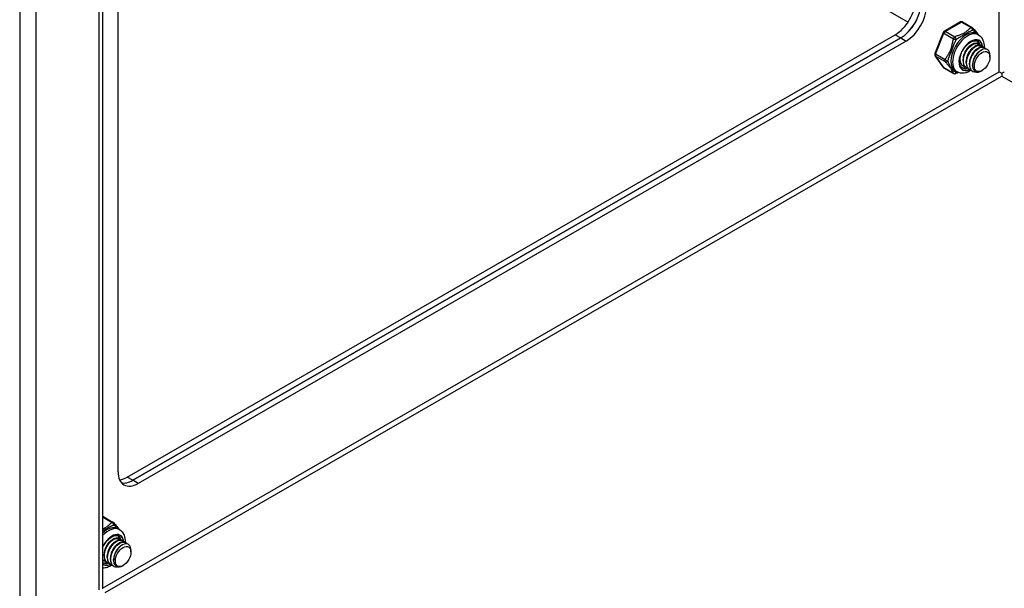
# Model space of a CAD drawing. Header units: inches. Extents: x 23 to 609, y 66 to 286.
# Tile 129 of 178: x 558.31 to 566.92, y 221.47 to 226.44. Entities that reach past the tile are written whole.
import ezdxf

# ---------------------------------------------------------------- set-up
doc = ezdxf.new("R2010")
doc.units = ezdxf.units.IN
doc.header["$MEASUREMENT"] = 0
doc.layers.add('Visible Edges(ANSI)', color=7, linetype='Continuous', lineweight=25)
doc.layers.add('Visible Tangent Edges(ANSI)', color=7, linetype='Continuous', lineweight=25)

msp = doc.modelspace()

# ---------------------------------------------------------------- linework, layer by layer
at = {"layer": 'Visible Edges(ANSI)'}
for p, q in [((559.0301, 255.2982), (559.0301, 221.4672)), ((559.1657, 222.4913), (559.1657, 230.3699)), ((566.5337, 226.4239), (566.3907, 226.3415)), ((566.5534, 226.4239), (566.6371, 226.3757)), ((559.2463, 222.4441), (565.9638, 226.3124)), ((566.0119, 226.2848), (559.2944, 222.4164)), ((559.2944, 222.4164), (566.0119, 226.2848)), ((566.06, 226.2571), (559.3425, 222.3887)), ((566.3821, 226.3316), (566.3106, 226.1472)), ((566.6767, 226.3203), (566.6906, 226.3123)), ((566.6237, 226.2203), (566.6362, 226.2276)), ((566.6515, 226.2043), (566.664, 226.2115)), ((566.6794, 226.1883), (566.6919, 226.1955)), ((566.6867, 226.2328), (566.6895, 226.2312)), ((566.7073, 226.1722), (566.717, 226.1778)), ((566.7145, 226.2168), (566.7173, 226.2152)), ((566.7424, 226.2007), (566.7452, 226.1991)), ((566.3129, 226.1287), (566.3844, 226.0267)), ((566.529, 226.1001), (566.529, 226.1031)), ((566.5569, 226.0841), (566.5569, 226.0985)), ((566.5848, 226.068), (566.5847, 226.0825)), ((566.792, 226.1167), (566.792, 226.1327)), ((566.3907, 226.0209), (566.4744, 225.9727)), ((566.4901, 225.9962), (566.504, 225.9882)), ((566.5568, 226.0396), (566.5596, 226.0379)), ((566.5847, 226.0235), (566.5875, 226.0219)), ((566.6125, 226.0075), (566.6153, 226.0059)), ((566.6126, 226.052), (566.6126, 226.0664)), ((566.6405, 226.0432), (566.6405, 226.0504)), ((566.7241, 225.9987), (566.7201, 225.9964)), ((566.6404, 225.9914), (566.6432, 225.9898)), ((566.8958, 225.9764), (566.8958, 225.9512)), ((559.0397, 222.097), (559.1233, 222.0488)), ((559.163, 221.9935), (559.1769, 221.9855)), ((559.11, 221.8935), (559.1225, 221.9007)), ((559.1378, 221.8774), (559.1503, 221.8847)), ((559.1657, 221.8614), (559.1782, 221.8686)), ((559.1729, 221.906), (559.1758, 221.9044)), ((559.2008, 221.8899), (559.2036, 221.8883)), ((559.2287, 221.8739), (559.2315, 221.8723)), ((559.1935, 221.8454), (559.2033, 221.851)), ((559.2783, 221.7898), (559.2783, 221.8058)), ((559.0363, 221.6962), (559.0301, 221.7007)), ((559.0431, 221.7127), (559.0459, 221.7111)), ((559.0432, 221.7572), (559.0432, 221.7716)), ((559.071, 221.7412), (559.071, 221.7556)), ((559.071, 221.6967), (559.0738, 221.695)), ((559.0989, 221.7251), (559.0989, 221.7395)), ((559.1268, 221.7163), (559.1267, 221.7235)), ((559.0988, 221.6806), (559.1016, 221.679)), ((559.1267, 221.6646), (559.1295, 221.663)), ((559.2104, 221.6718), (559.2064, 221.6695))]:
    msp.add_line(p, q, dxfattribs=at)
at = {"layer": 'Visible Edges(ANSI)', "flags": 128}
for points in [[(566.643, 226.3704), (566.648, 226.364), (566.6535, 226.3572), (566.6658, 226.3426), (566.6785, 226.3277), (566.6845, 226.3201), (566.69, 226.3127)], [(566.55, 226.0231), (566.5448, 226.0266), (566.5401, 226.0312), (566.536, 226.0368), (566.5325, 226.0434), (566.5296, 226.051), (566.5274, 226.0597), (566.5261, 226.0692), (566.5256, 226.0795), (566.526, 226.0905), (566.5274, 226.102), (566.5297, 226.114), (566.5329, 226.1262), (566.537, 226.1386), (566.5419, 226.151), (566.5476, 226.1632), (566.554, 226.1752), (566.5612, 226.1868), (566.5689, 226.1979), (566.5771, 226.2083), (566.5858, 226.2181), (566.5947, 226.227), (566.6039, 226.2349), (566.6132, 226.2419), (566.6225, 226.2478), (566.6317, 226.2526), (566.6406, 226.2562), (566.6491, 226.2587), (566.6572, 226.26), (566.6647, 226.2602), (566.6716, 226.2595), (566.6779, 226.2577), (566.6836, 226.255)], [(566.6906, 226.3123), (566.7038, 226.303), (566.7151, 226.2916), (566.7242, 226.2786), (566.7312, 226.2644), (566.7362, 226.2495), (566.7394, 226.2339), (566.7409, 226.2179), (566.7409, 226.2016)], [(566.6237, 226.2203), (566.6194, 226.2177), (566.6152, 226.2147), (566.6109, 226.2113), (566.6067, 226.2077), (566.6026, 226.2038), (566.5985, 226.1996), (566.5945, 226.1951), (566.5907, 226.1904), (566.587, 226.1854), (566.5834, 226.1802), (566.58, 226.1748), (566.5768, 226.1693), (566.5738, 226.1636), (566.571, 226.1578), (566.5684, 226.1519), (566.566, 226.1459), (566.5639, 226.1399), (566.5621, 226.1338), (566.5605, 226.1278), (566.5592, 226.1218), (566.5582, 226.1158), (566.5575, 226.11), (566.5571, 226.1042), (566.5569, 226.0985)], [(566.6867, 226.2328), (566.6792, 226.236), (566.6708, 226.2374), (566.6617, 226.237), (566.6521, 226.2348), (566.6422, 226.2308), (566.632, 226.225), (566.6219, 226.2177), (566.6119, 226.2089), (566.6024, 226.1986), (566.5933, 226.1873), (566.585, 226.1749), (566.5775, 226.1617), (566.571, 226.1479), (566.5656, 226.1338), (566.5615, 226.1196), (566.5586, 226.1055), (566.5571, 226.0918), (566.557, 226.0787), (566.5583, 226.0664), (566.561, 226.0551), (566.5651, 226.045), (566.5704, 226.0363), (566.577, 226.0291), (566.5847, 226.0235)], [(566.6012, 226.0167), (566.5908, 226.0202), (566.5817, 226.0259), (566.574, 226.0337), (566.5678, 226.0436), (566.5633, 226.0552), (566.5606, 226.0683), (566.5597, 226.0827), (566.5606, 226.098), (566.5633, 226.1139), (566.5677, 226.1301), (566.5738, 226.1462), (566.5812, 226.1618), (566.5899, 226.1767), (566.5997, 226.1904), (566.6104, 226.2028), (566.6215, 226.2135), (566.6331, 226.2223), (566.6446, 226.229), (566.6559, 226.2335), (566.6668, 226.2356), (566.6769, 226.2355), (566.686, 226.233), (566.6939, 226.2282), (566.7004, 226.2212)], [(566.6515, 226.2043), (566.6473, 226.2016), (566.643, 226.1986), (566.6388, 226.1953), (566.6346, 226.1917), (566.6304, 226.1877), (566.6264, 226.1835), (566.6224, 226.1791), (566.6186, 226.1743), (566.6148, 226.1694), (566.6113, 226.1642), (566.6079, 226.1588), (566.6047, 226.1533), (566.6017, 226.1476), (566.5989, 226.1418), (566.5963, 226.1358), (566.5939, 226.1299), (566.5918, 226.1238), (566.5899, 226.1178), (566.5884, 226.1118), (566.5871, 226.1057), (566.5861, 226.0998), (566.5854, 226.0939), (566.5849, 226.0881), (566.5848, 226.0825)], [(566.7145, 226.2168), (566.707, 226.22), (566.6987, 226.2214), (566.6896, 226.2209), (566.68, 226.2187), (566.67, 226.2147), (566.6599, 226.209), (566.6498, 226.2017), (566.6398, 226.1928), (566.6302, 226.1826), (566.6212, 226.1712), (566.6128, 226.1588), (566.6053, 226.1456), (566.5989, 226.1319), (566.5935, 226.1178), (566.5893, 226.1036), (566.5865, 226.0895), (566.585, 226.0758), (566.5849, 226.0626), (566.5862, 226.0503), (566.5889, 226.039), (566.5929, 226.029), (566.5983, 226.0202), (566.6049, 226.013), (566.6125, 226.0075)], [(566.629, 226.0007), (566.6187, 226.0041), (566.6096, 226.0098), (566.6018, 226.0177), (566.5957, 226.0275), (566.5912, 226.0391), (566.5885, 226.0523), (566.5876, 226.0667), (566.5885, 226.082), (566.5912, 226.0979), (566.5956, 226.1141), (566.6016, 226.1301), (566.6091, 226.1458), (566.6178, 226.1606), (566.6276, 226.1744), (566.6382, 226.1867), (566.6494, 226.1974), (566.6609, 226.2062), (566.6725, 226.2129), (566.6838, 226.2174), (566.6946, 226.2196), (566.7047, 226.2194), (566.7138, 226.2169), (566.7217, 226.2121), (566.7283, 226.2052)], [(566.6794, 226.1882), (566.6751, 226.1856), (566.6709, 226.1826), (566.6666, 226.1793), (566.6624, 226.1756), (566.6583, 226.1717), (566.6542, 226.1675), (566.6503, 226.163), (566.6464, 226.1583), (566.6427, 226.1533), (566.6391, 226.1481), (566.6357, 226.1428), (566.6325, 226.1372), (566.6295, 226.1315), (566.6267, 226.1257), (566.6241, 226.1198), (566.6218, 226.1138), (566.6197, 226.1078), (566.6178, 226.1018), (566.6162, 226.0957), (566.6149, 226.0897), (566.6139, 226.0837), (566.6132, 226.0779), (566.6128, 226.0721), (566.6127, 226.0664)], [(566.7424, 226.2007), (566.7349, 226.2039), (566.7265, 226.2053), (566.7174, 226.2049), (566.7079, 226.2027), (566.6979, 226.1987), (566.6878, 226.193), (566.6776, 226.1856), (566.6677, 226.1768), (566.6581, 226.1666), (566.649, 226.1552), (566.6407, 226.1428), (566.6332, 226.1296), (566.6267, 226.1158), (566.6214, 226.1017), (566.6172, 226.0875), (566.6143, 226.0734), (566.6129, 226.0597), (566.6128, 226.0466), (566.6141, 226.0343), (566.6168, 226.023), (566.6208, 226.0129), (566.6262, 226.0042), (566.6327, 225.997), (566.6404, 225.9914)], [(566.6843, 225.9857), (566.6708, 225.9836), (566.6581, 225.9844), (566.6466, 225.9881), (566.6366, 225.9945), (566.6283, 226.0035), (566.6219, 226.0149), (566.6177, 226.0284), (566.6156, 226.0436), (566.6158, 226.0601), (566.6182, 226.0775), (566.6226, 226.0954), (566.6291, 226.1132), (566.6373, 226.1304), (566.6471, 226.1467), (566.6581, 226.1617), (566.6701, 226.1748), (566.6826, 226.1857), (566.6954, 226.1943), (566.708, 226.2002), (566.7202, 226.2033), (566.7315, 226.2035), (566.7416, 226.2009), (566.7503, 226.1955), (566.7572, 226.1875)], [(566.7073, 226.1722), (566.703, 226.1696), (566.6987, 226.1666), (566.6945, 226.1632), (566.6903, 226.1596), (566.6862, 226.1557), (566.6821, 226.1514), (566.6781, 226.147), (566.6743, 226.1422), (566.6706, 226.1373), (566.667, 226.1321), (566.6636, 226.1267), (566.6604, 226.1212), (566.6574, 226.1155), (566.6546, 226.1097), (566.652, 226.1038), (566.6496, 226.0978), (566.6475, 226.0918), (566.6457, 226.0857), (566.6441, 226.0797), (566.6428, 226.0737), (566.6418, 226.0677), (566.6411, 226.0618), (566.6406, 226.056), (566.6405, 226.0504)], [(566.7894, 226.1551), (566.7846, 226.1673), (566.7776, 226.177), (566.7685, 226.1838), (566.7577, 226.1874), (566.7454, 226.1878), (566.7322, 226.1848), (566.7183, 226.1786), (566.7044, 226.1693), (566.6908, 226.1573), (566.6781, 226.1429), (566.6667, 226.1265), (566.6569, 226.1087), (566.6492, 226.0902), (566.6438, 226.0714), (566.6409, 226.0532), (566.6407, 226.036), (566.6433, 226.0206), (566.6485, 226.0075), (566.6561, 225.9972), (566.666, 225.99), (566.6778, 225.9862), (566.6911, 225.986), (566.7054, 225.9895), (566.7201, 225.9964)], [(566.5299, 226.1148), (566.5295, 226.1105), (566.5292, 226.1063), (566.5291, 226.1021), (566.5291, 226.0981), (566.5292, 226.094), (566.5295, 226.0901), (566.5299, 226.0863), (566.5305, 226.0825), (566.5312, 226.0789), (566.532, 226.0753), (566.5329, 226.0719), (566.534, 226.0685), (566.5353, 226.0653), (566.5366, 226.0623), (566.5381, 226.0593), (566.5397, 226.0565), (566.5415, 226.0539), (566.5433, 226.0514), (566.5453, 226.049), (566.5474, 226.0468), (566.5496, 226.0447), (566.5519, 226.0428), (566.5543, 226.0411), (566.5568, 226.0396)], [(566.5733, 226.0328), (566.5689, 226.0339), (566.5646, 226.0355), (566.5605, 226.0374), (566.5567, 226.0398), (566.5531, 226.0425), (566.5498, 226.0456), (566.5467, 226.0491), (566.5438, 226.0529), (566.5413, 226.057), (566.539, 226.0615), (566.5371, 226.0663), (566.5354, 226.0713), (566.5341, 226.0766), (566.5331, 226.0822), (566.5323, 226.088), (566.5319, 226.094), (566.5319, 226.1002), (566.5321, 226.1065), (566.5326, 226.113), (566.5335, 226.1196), (566.5347, 226.1262), (566.5362, 226.1329), (566.5379, 226.1397), (566.54, 226.1464)], [(566.6264, 226.0013), (566.6122, 225.9928), (566.5974, 225.9858), (566.5822, 225.9806), (566.5666, 225.9772), (566.5506, 225.9761), (566.5346, 225.9774), (566.5188, 225.9814), (566.504, 225.9882)], [(566.5161, 225.9824), (566.5041, 225.9775), (566.4932, 225.9723)], [(559.1293, 222.0435), (559.1342, 222.0371), (559.1398, 222.0303), (559.1521, 222.0158), (559.1648, 222.0008), (559.1708, 221.9933), (559.1762, 221.9859)], [(559.1769, 221.9855), (559.1901, 221.9762), (559.2014, 221.9648), (559.2105, 221.9517), (559.2175, 221.9376), (559.2225, 221.9226), (559.2257, 221.9071), (559.2272, 221.891), (559.2271, 221.8747)], [(559.0301, 221.8284), (559.0367, 221.8418), (559.0442, 221.8548), (559.0525, 221.8673), (559.0614, 221.879), (559.0708, 221.8899), (559.0807, 221.8998), (559.0909, 221.9086), (559.1011, 221.9161), (559.1113, 221.9224), (559.1214, 221.9272), (559.131, 221.9307), (559.1402, 221.9327), (559.1487, 221.9334), (559.1565, 221.9328), (559.1635, 221.9311), (559.1699, 221.9282)], [(559.11, 221.8934), (559.1057, 221.8908), (559.1014, 221.8878), (559.0972, 221.8845), (559.093, 221.8809), (559.0889, 221.8769), (559.0848, 221.8727), (559.0808, 221.8682), (559.077, 221.8635), (559.0733, 221.8586), (559.0697, 221.8534), (559.0663, 221.848), (559.0631, 221.8424), (559.0601, 221.8367), (559.0573, 221.8309), (559.0547, 221.825), (559.0523, 221.819), (559.0502, 221.813), (559.0484, 221.807), (559.0468, 221.8009), (559.0455, 221.7949), (559.0445, 221.789), (559.0438, 221.7831), (559.0434, 221.7773), (559.0432, 221.7717)], [(559.1729, 221.906), (559.1654, 221.9091), (559.1571, 221.9105), (559.148, 221.9101), (559.1384, 221.9079), (559.1285, 221.9039), (559.1183, 221.8982), (559.1082, 221.8908), (559.0982, 221.882), (559.0886, 221.8718), (559.0796, 221.8604), (559.0713, 221.848), (559.0638, 221.8348), (559.0573, 221.8211), (559.0519, 221.807), (559.0478, 221.7927), (559.0449, 221.7787), (559.0434, 221.765), (559.0433, 221.7518), (559.0446, 221.7395), (559.0473, 221.7282), (559.0514, 221.7181), (559.0567, 221.7094), (559.0633, 221.7022), (559.071, 221.6967)], [(559.0875, 221.6899), (559.0771, 221.6933), (559.068, 221.699), (559.0603, 221.7069), (559.0541, 221.7167), (559.0496, 221.7283), (559.0469, 221.7415), (559.046, 221.7558), (559.0469, 221.7712), (559.0496, 221.7871), (559.054, 221.8032), (559.06, 221.8193), (559.0675, 221.835), (559.0762, 221.8498), (559.086, 221.8636), (559.0966, 221.8759), (559.1078, 221.8866), (559.1193, 221.8954), (559.1309, 221.9021), (559.1422, 221.9066), (559.1531, 221.9088), (559.1632, 221.9086), (559.1723, 221.9061), (559.1802, 221.9013), (559.1867, 221.8944)], [(559.1378, 221.8774), (559.1336, 221.8748), (559.1293, 221.8718), (559.1251, 221.8684), (559.1209, 221.8648), (559.1167, 221.8609), (559.1127, 221.8567), (559.1087, 221.8522), (559.1048, 221.8475), (559.1011, 221.8425), (559.0976, 221.8373), (559.0942, 221.8319), (559.091, 221.8264), (559.0879, 221.8207), (559.0851, 221.8149), (559.0825, 221.809), (559.0802, 221.803), (559.0781, 221.797), (559.0762, 221.7909), (559.0747, 221.7849), (559.0734, 221.7789), (559.0723, 221.7729), (559.0716, 221.7671), (559.0712, 221.7613), (559.0711, 221.7556)], [(559.2008, 221.8899), (559.1933, 221.8931), (559.1849, 221.8945), (559.1759, 221.8941), (559.1663, 221.8919), (559.1563, 221.8879), (559.1462, 221.8821), (559.136, 221.8748), (559.1261, 221.8659), (559.1165, 221.8557), (559.1075, 221.8443), (559.0991, 221.832), (559.0916, 221.8188), (559.0851, 221.805), (559.0798, 221.7909), (559.0756, 221.7767), (559.0728, 221.7626), (559.0713, 221.7489), (559.0712, 221.7358), (559.0725, 221.7235), (559.0752, 221.7122), (559.0792, 221.7021), (559.0846, 221.6934), (559.0911, 221.6862), (559.0988, 221.6806)], [(559.1153, 221.6738), (559.105, 221.6773), (559.0958, 221.683), (559.0881, 221.6908), (559.0819, 221.7007), (559.0775, 221.7123), (559.0748, 221.7254), (559.0739, 221.7398), (559.0748, 221.7551), (559.0775, 221.771), (559.0819, 221.7872), (559.0879, 221.8033), (559.0954, 221.8189), (559.1041, 221.8338), (559.1139, 221.8475), (559.1245, 221.8599), (559.1357, 221.8706), (559.1472, 221.8793), (559.1588, 221.8861), (559.1701, 221.8906), (559.1809, 221.8927), (559.191, 221.8926), (559.2001, 221.8901), (559.208, 221.8853), (559.2145, 221.8783)], [(559.2287, 221.8739), (559.2212, 221.8771), (559.2128, 221.8785), (559.2037, 221.878), (559.1941, 221.8758), (559.1842, 221.8718), (559.174, 221.8661), (559.1639, 221.8587), (559.1539, 221.8499), (559.1444, 221.8397), (559.1353, 221.8283), (559.127, 221.8159), (559.1195, 221.8027), (559.113, 221.789), (559.1076, 221.7749), (559.1035, 221.7607), (559.1006, 221.7466), (559.0991, 221.7329), (559.099, 221.7197), (559.1003, 221.7074), (559.103, 221.6961), (559.1071, 221.6861), (559.1124, 221.6773), (559.119, 221.6701), (559.1267, 221.6646)], [(559.1706, 221.6588), (559.157, 221.6567), (559.1444, 221.6575), (559.1329, 221.6612), (559.1228, 221.6676), (559.1146, 221.6767), (559.1082, 221.6881), (559.104, 221.7015), (559.1019, 221.7167), (559.1021, 221.7333), (559.1044, 221.7507), (559.1089, 221.7685), (559.1154, 221.7863), (559.1236, 221.8036), (559.1334, 221.8199), (559.1444, 221.8348), (559.1563, 221.8479), (559.1689, 221.8589), (559.1817, 221.8674), (559.1943, 221.8733), (559.2065, 221.8764), (559.2178, 221.8767), (559.2279, 221.874), (559.2366, 221.8686), (559.2435, 221.8606)], [(559.1657, 221.8614), (559.1614, 221.8587), (559.1572, 221.8557), (559.1529, 221.8524), (559.1487, 221.8488), (559.1446, 221.8448), (559.1405, 221.8406), (559.1365, 221.8361), (559.1327, 221.8314), (559.129, 221.8265), (559.1254, 221.8213), (559.122, 221.8159), (559.1188, 221.8104), (559.1158, 221.8047), (559.113, 221.7988), (559.1104, 221.7929), (559.1081, 221.787), (559.106, 221.7809), (559.1041, 221.7749), (559.1025, 221.7688), (559.1012, 221.7628), (559.1002, 221.7569), (559.0995, 221.751), (559.0991, 221.7452), (559.0989, 221.7396)], [(559.1935, 221.8453), (559.1893, 221.8427), (559.185, 221.8397), (559.1808, 221.8364), (559.1766, 221.8327), (559.1724, 221.8288), (559.1684, 221.8246), (559.1644, 221.8201), (559.1606, 221.8154), (559.1568, 221.8104), (559.1533, 221.8052), (559.1499, 221.7999), (559.1467, 221.7943), (559.1437, 221.7886), (559.1409, 221.7828), (559.1383, 221.7769), (559.1359, 221.7709), (559.1338, 221.7649), (559.132, 221.7588), (559.1304, 221.7528), (559.1291, 221.7468), (559.1281, 221.7408), (559.1273, 221.735), (559.1269, 221.7292), (559.1268, 221.7235)], [(559.2757, 221.8282), (559.2709, 221.8405), (559.2639, 221.8502), (559.2548, 221.8569), (559.2439, 221.8606), (559.2317, 221.8609), (559.2184, 221.858), (559.2046, 221.8517), (559.1907, 221.8425), (559.1771, 221.8304), (559.1644, 221.816), (559.1529, 221.7996), (559.1432, 221.7819), (559.1354, 221.7633), (559.13, 221.7446), (559.1272, 221.7263), (559.127, 221.7092), (559.1295, 221.6938), (559.1347, 221.6807), (559.1424, 221.6703), (559.1523, 221.6631), (559.1641, 221.6593), (559.1774, 221.6592), (559.1917, 221.6626), (559.2064, 221.6695)], [(559.0596, 221.7059), (559.0581, 221.7062), (559.0566, 221.7066), (559.0551, 221.7071), (559.0537, 221.7075), (559.0523, 221.7081), (559.0509, 221.7086), (559.0495, 221.7092), (559.0481, 221.7099), (559.0468, 221.7106), (559.0455, 221.7113), (559.0442, 221.7121), (559.0429, 221.7129), (559.0417, 221.7138), (559.0405, 221.7147), (559.0393, 221.7157), (559.0382, 221.7167), (559.0371, 221.7177), (559.036, 221.7188), (559.0349, 221.7199), (559.0339, 221.7211), (559.0329, 221.7223), (559.0319, 221.7235), (559.031, 221.7248), (559.0301, 221.7261)], [(559.0301, 221.7239), (559.0305, 221.7234), (559.031, 221.7228), (559.0315, 221.7222), (559.032, 221.7217), (559.0325, 221.7212), (559.033, 221.7206), (559.0335, 221.7201), (559.034, 221.7196), (559.0345, 221.7191), (559.0351, 221.7186), (559.0356, 221.7181), (559.0361, 221.7176), (559.0367, 221.7172), (559.0372, 221.7167), (559.0378, 221.7163), (559.0384, 221.7158), (559.0389, 221.7154), (559.0395, 221.715), (559.0401, 221.7146), (559.0407, 221.7142), (559.0413, 221.7138), (559.0419, 221.7134), (559.0425, 221.7131), (559.0431, 221.7127)], [(559.1127, 221.6744), (559.1031, 221.6685), (559.0933, 221.6633), (559.0832, 221.6588), (559.0729, 221.655), (559.0624, 221.6522), (559.0517, 221.6502), (559.0409, 221.6493), (559.0301, 221.6494)]]:
    msp.add_lwpolyline(points, dxfattribs=at)
at = {"layer": 'Visible Edges(ANSI)'}
for centre, start, end in [((566.5435, 226.4068), 60.06401, 119.93599), ((566.4005, 226.3245), 119.93599, 158.80211), ((566.6272, 226.3586), 36.71604, 60.06401), ((566.329, 226.14), 158.80211, 215.02709), ((566.4005, 226.038), 215.02709, 240.06401), ((566.4842, 225.9898), 240.06401, 297.23211), ((559.0298, 222.08), 60.06401, 89.35397), ((559.1135, 222.0318), 36.71604, 60.06401)]:
    msp.add_arc(centre, 0.0197, start, end, dxfattribs=at)
for centre, major_axis, ratio, start_param, end_param in [((565.9638, 226.5168), (-0.1248, -0.2166), 0.578093, 0.783464, 2.354261), ((566.0119, 226.4891), (0.1248, 0.2166), 0.578093, 3.925057, 5.495853), ((566.0119, 226.4891), (-0.1248, -0.2166), 0.578093, 0.783464, 2.354261), ((566.06, 226.4615), (0.1248, 0.2166), 0.578093, 3.925057, 5.495853), ((566.6084, 226.1439), (0.0668, 0.116), 0.578093, 5.718546, 6.217869), ((566.7099, 226.0854), (0.058, 0.1006), 0.578093, 5.495853, 5.750129), ((566.6084, 226.1439), (-0.0668, -0.116), 0.578093, 0.065316, 0.520508), ((566.8958, 225.9765), (0.031, -0.0179), 0.001672, 3.927958, 4.713356), ((566.8958, 225.9765), (0.031, 0.0179), 0.001672, 4.711422, 5.49682), ((559.3425, 222.5931), (-0.1248, -0.2166), 0.578093, 5.495853, 7.06665), ((559.2463, 222.6485), (-0.1248, -0.2166), 0.578093, 0.394043, 0.783464), ((559.2944, 222.6208), (-0.1248, -0.2166), 0.578093, 0.193161, 0.783464), ((559.2944, 222.6208), (-0.1248, -0.2166), 0.578093, 0.193161, 0.783464), ((559.0947, 221.817), (0.0668, 0.116), 0.578093, 5.718546, 6.217869), ((559.1962, 221.7586), (0.058, 0.1006), 0.578093, 5.495853, 5.750129), ((559.0947, 221.817), (-0.0668, -0.116), 0.578093, 0.065316, 0.520508)]:
    msp.add_ellipse(centre, major_axis=major_axis, ratio=ratio, start_param=start_param, end_param=end_param, dxfattribs=at)
for centre in [(566.7238, 226.0774), (559.2101, 221.7505)]:
    msp.add_ellipse(centre, major_axis=(-0.0481, -0.0836), ratio=0.578093, dxfattribs=at)
at = {"layer": 'Visible Tangent Edges(ANSI)'}
for p, q in [((558.3051, 255.7493), (558.3051, 221.0316)), ((558.4451, 255.635), (558.4451, 221.1378)), ((559.0011, 221.458), (559.0011, 255.3149)), ((566.8739, 225.9891), (566.8739, 250.7812)), ((559.2042, 230.3805), (566.0759, 226.4233)), ((566.4005, 226.3405), (566.5435, 226.4229)), ((566.4842, 226.2924), (566.4005, 226.3405)), ((566.5435, 226.4229), (566.6272, 226.3747)), ((565.9638, 226.3124), (566.0119, 226.2848)), ((566.0119, 226.2848), (566.06, 226.2571)), ((566.3169, 226.1411), (566.3884, 226.3256)), ((566.3884, 226.3256), (566.4721, 226.2774)), ((566.4006, 226.0929), (566.3169, 226.1411)), ((566.3884, 226.023), (566.3169, 226.125)), ((566.3169, 226.125), (566.4006, 226.0769)), ((566.4721, 225.9748), (566.3884, 226.023)), ((559.0301, 221.4722), (566.8739, 225.9891)), ((559.0541, 221.4354), (566.8958, 225.9512)), ((566.8958, 225.9512), (599.6176, 207.1079)), ((559.2944, 222.4164), (559.2463, 222.4441)), ((559.3425, 222.3887), (559.2944, 222.4164)), ((559.0301, 222.0959), (559.1135, 222.0479))]:
    msp.add_line(p, q, dxfattribs=at)
at = {"layer": 'Visible Tangent Edges(ANSI)', "flags": 128}
for points in [[(566.6272, 226.3747), (566.6217, 226.371), (566.6164, 226.3671), (566.6114, 226.3631), (566.6066, 226.3591), (566.6019, 226.3549), (566.5973, 226.3508), (566.5927, 226.3467), (566.588, 226.3426), (566.5831, 226.3385), (566.578, 226.3346), (566.5725, 226.3308), (566.5667, 226.3272), (566.5605, 226.3239), (566.5539, 226.3207), (566.5471, 226.3178), (566.5401, 226.315), (566.5329, 226.3123), (566.5258, 226.3096), (566.5186, 226.307), (566.5114, 226.3042), (566.5044, 226.3015), (566.4974, 226.2986), (566.4907, 226.2955), (566.4842, 226.2924)], [(566.4972, 226.2694), (566.5029, 226.2739), (566.5088, 226.2783), (566.5149, 226.2827), (566.5212, 226.287), (566.5277, 226.2912), (566.5343, 226.2954), (566.541, 226.2995), (566.5479, 226.3036), (566.5547, 226.3076), (566.5616, 226.3115), (566.5684, 226.3154), (566.575, 226.3192), (566.5815, 226.323), (566.5878, 226.3266), (566.5938, 226.33), (566.5995, 226.3333), (566.6051, 226.3364), (566.6106, 226.3394), (566.6159, 226.3421), (566.6212, 226.3446), (566.6264, 226.3469), (566.6316, 226.349), (566.6367, 226.351), (566.6418, 226.3527)], [(566.6418, 226.3527), (566.6437, 226.3515), (566.6455, 226.3504), (566.6474, 226.3492), (566.6493, 226.3479), (566.6513, 226.3466), (566.6532, 226.3452), (566.6552, 226.3438), (566.6572, 226.3424), (566.6592, 226.3409), (566.6612, 226.3394), (566.6632, 226.3378), (566.6652, 226.3362), (566.6672, 226.3346), (566.6692, 226.3329), (566.6712, 226.3312), (566.6732, 226.3294), (566.6751, 226.3276), (566.6771, 226.3257), (566.679, 226.3239), (566.6808, 226.3219), (566.6827, 226.32), (566.6845, 226.318), (566.6862, 226.316), (566.6879, 226.3139)], [(566.4721, 226.2774), (566.4696, 226.2693), (566.4674, 226.2612), (566.4653, 226.2529), (566.4635, 226.2446), (566.4617, 226.2363), (566.4601, 226.228), (566.4584, 226.2196), (566.4566, 226.2113), (566.4547, 226.203), (566.4526, 226.1948), (566.4502, 226.1868), (566.4473, 226.1789), (566.4441, 226.1712), (566.4406, 226.1638), (566.4367, 226.1566), (566.4327, 226.1495), (566.4285, 226.1426), (566.4243, 226.1357), (566.4201, 226.1288), (566.4159, 226.1219), (566.4118, 226.1149), (566.4078, 226.1077), (566.4041, 226.1004), (566.4006, 226.0929)], [(566.4249, 226.083), (566.4267, 226.0899), (566.4288, 226.0969), (566.431, 226.104), (566.4335, 226.1112), (566.4361, 226.1185), (566.4389, 226.1259), (566.4419, 226.1335), (566.445, 226.1412), (566.4482, 226.1491), (566.4515, 226.1572), (566.4548, 226.1654), (566.4581, 226.1738), (566.4614, 226.1824), (566.4646, 226.1909), (566.4677, 226.1994), (566.4708, 226.2079), (566.474, 226.2161), (566.4771, 226.2243), (566.4803, 226.2323), (566.4835, 226.2401), (566.4868, 226.2477), (566.4902, 226.2552), (566.4937, 226.2624), (566.4972, 226.2694)], [(566.4972, 225.9798), (566.4937, 225.9821), (566.4902, 225.9845), (566.4868, 225.9869), (566.4835, 225.9895), (566.4802, 225.9922), (566.4771, 225.9951), (566.4739, 225.9982), (566.4708, 226.0015), (566.4677, 226.0051), (566.4645, 226.009), (566.4613, 226.0132), (566.4581, 226.0177), (566.4548, 226.0226), (566.4515, 226.0277), (566.4482, 226.0329), (566.445, 226.0384), (566.4419, 226.0439), (566.4389, 226.0495), (566.4361, 226.0552), (566.4335, 226.0608), (566.431, 226.0665), (566.4288, 226.0721), (566.4267, 226.0776), (566.4249, 226.083)], [(566.4006, 226.0769), (566.4041, 226.0723), (566.4078, 226.0676), (566.4118, 226.0628), (566.4159, 226.0579), (566.42, 226.053), (566.4243, 226.048), (566.4285, 226.0431), (566.4327, 226.0382), (566.4367, 226.0333), (566.4405, 226.0286), (566.4441, 226.024), (566.4473, 226.0195), (566.4501, 226.0153), (566.4526, 226.0114), (566.4547, 226.0076), (566.4566, 226.004), (566.4584, 226.0005), (566.4601, 225.997), (566.4617, 225.9935), (566.4635, 225.99), (566.4653, 225.9864), (566.4674, 225.9827), (566.4696, 225.9788), (566.4721, 225.9748)], [(566.5127, 225.9838), (566.5121, 225.9836), (566.5114, 225.9834), (566.5107, 225.9833), (566.51, 225.9831), (566.5094, 225.9829), (566.5087, 225.9828), (566.5081, 225.9826), (566.5074, 225.9824), (566.5067, 225.9823), (566.5061, 225.9821), (566.5054, 225.9819), (566.5048, 225.9818), (566.5041, 225.9816), (566.5035, 225.9814), (566.5029, 225.9813), (566.5022, 225.9811), (566.5016, 225.9809), (566.501, 225.9808), (566.5003, 225.9806), (566.4997, 225.9805), (566.4991, 225.9803), (566.4985, 225.9801), (566.4979, 225.98), (566.4972, 225.9798)], [(559.1135, 222.0479), (559.1099, 222.0455), (559.1064, 222.043), (559.1031, 222.0405), (559.0998, 222.0379), (559.0966, 222.0354), (559.0935, 222.0327), (559.0905, 222.0301), (559.0875, 222.0274), (559.0845, 222.0248), (559.0815, 222.0221), (559.0785, 222.0194), (559.0755, 222.0168), (559.0724, 222.0142), (559.0693, 222.0116), (559.066, 222.009), (559.0626, 222.0065), (559.059, 222.0041), (559.0553, 222.0018), (559.0515, 221.9995), (559.0474, 221.9974), (559.0432, 221.9953), (559.0389, 221.9933), (559.0345, 221.9914), (559.0301, 221.9896)], [(559.0301, 221.9743), (559.0348, 221.9771), (559.0395, 221.9798), (559.0443, 221.9826), (559.049, 221.9853), (559.0537, 221.988), (559.0584, 221.9906), (559.0629, 221.9933), (559.0674, 221.9959), (559.0718, 221.9984), (559.076, 222.0008), (559.0801, 222.0032), (559.0841, 222.0055), (559.0881, 222.0077), (559.0919, 222.0098), (559.0957, 222.0119), (559.0994, 222.0138), (559.1031, 222.0156), (559.1067, 222.0174), (559.1103, 222.019), (559.1139, 222.0206), (559.1174, 222.022), (559.121, 222.0234), (559.1246, 222.0246), (559.1281, 222.0258)], [(559.1281, 222.0258), (559.1299, 222.0247), (559.1318, 222.0235), (559.1337, 222.0223), (559.1356, 222.021), (559.1375, 222.0197), (559.1395, 222.0184), (559.1415, 222.017), (559.1435, 222.0155), (559.1455, 222.0141), (559.1475, 222.0125), (559.1495, 222.011), (559.1515, 222.0094), (559.1535, 222.0077), (559.1555, 222.006), (559.1575, 222.0043), (559.1595, 222.0025), (559.1614, 222.0007), (559.1634, 221.9989), (559.1653, 221.997), (559.1671, 221.9951), (559.169, 221.9931), (559.1708, 221.9911), (559.1725, 221.9891), (559.1742, 221.987)]]:
    msp.add_lwpolyline(points, dxfattribs=at)
at = {"layer": 'Visible Tangent Edges(ANSI)'}
for centre, major_axis, ratio, start_param, end_param in [((566.4005, 226.3245), (0.0098, 0.0171), 0.578093, 0.783464, 1.830662), ((566.4005, 226.3245), (-0.0098, 0.0171), 0.578093, 5.499721, 6.283185), ((566.5834, 226.1583), (-0.0933, -0.1621), 0.578093, 3.141593, 6.283185), ((566.5973, 226.1503), (0.0933, 0.1621), 0.578093, 0, 3.141593), ((566.5435, 226.4068), (-0.0098, 0.0171), 0.578093, 5.499721, 6.283185), ((566.5435, 226.4068), (0.0098, 0.0171), 0.578093, 0, 0.783464), ((566.6272, 226.3586), (0.0098, 0.0171), 0.578093, 0, 0.783464), ((566.6272, 226.3586), (-0.0107, 0.0165), 0.609588, 3.996047, 5.470059), ((566.6272, 226.3586), (0.0158, 0.0118), 0.754115, 5.139012, 6.283185), ((566.4005, 226.3245), (-0.0184, 0.0071), 0.209664, 0, 0.938208), ((566.4842, 226.2763), (-0.0098, -0.0171), 0.578093, 3.925057, 4.972255), ((566.4842, 226.2763), (-0.0187, 0.0063), 0.17693, 0.929322, 2.403334), ((566.4842, 226.2763), (0.009, -0.0175), 0.54478, 0.910625, 2.384637), ((566.6251, 226.1342), (-0.0737, -0.1279), 0.578093, 2.44536, 6.948591), ((566.6251, 226.1342), (0.0727, 0.1262), 0.578093, 5.604861, 10.073053), ((566.6168, 226.139), (0.0668, 0.116), 0.578093, 5.752575, 6.283185), ((566.329, 226.14), (-0.0184, 0.0071), 0.209664, 0, 0.938208), ((566.329, 226.14), (-0.0161, -0.0113), 0.787757, 0, 0.35258), ((566.329, 226.14), (-0.0098, -0.0171), 0.578093, 4.972255, 6.019452), ((566.4127, 226.0918), (-0.0098, -0.0171), 0.578093, 4.972255, 6.019452), ((566.4127, 226.0918), (0.018, -0.008), 0.241739, 4.090324, 5.564336), ((566.4127, 226.0918), (-0.0158, -0.0118), 0.754115, 0.329838, 1.80385), ((566.4005, 226.038), (-0.0161, -0.0113), 0.787757, 0, 0.35258), ((566.4005, 226.038), (-0.0098, -0.0171), 0.578093, 6.019452, 6.283185), ((566.6168, 226.139), (-0.0668, -0.116), 0.578093, 0, 0.525906), ((566.4842, 225.9898), (-0.0165, -0.0107), 0.818923, 0.3797, 1.853712), ((566.4842, 225.9898), (-0.0098, -0.0171), 0.578093, 6.019452, 6.283185), ((566.4842, 225.9898), (0.009, -0.0175), 0.54478, 0, 0.717057), ((559.0298, 222.08), (0.0098, 0.0171), 0.578093, 0, 0.767518), ((559.1135, 222.0318), (0.0098, 0.0171), 0.578093, 0, 0.783464), ((559.1135, 222.0318), (-0.0107, 0.0165), 0.609588, 3.996047, 5.470059), ((559.1135, 222.0318), (0.0158, 0.0118), 0.754115, 5.139012, 6.283185), ((559.0697, 221.8314), (0.0933, 0.1621), 0.578093, 0, 1.087676), ((559.0836, 221.8234), (0.0933, 0.1621), 0.578093, 0, 1.200229), ((559.1114, 221.8074), (0.0737, 0.1279), 0.578093, 5.586953, 7.960387), ((559.1114, 221.8074), (0.0727, 0.1262), 0.578093, 5.604861, 7.977379), ((559.1031, 221.8122), (0.0668, 0.116), 0.578093, 5.752575, 6.283185), ((559.1031, 221.8122), (-0.0668, -0.116), 0.578093, 0, 0.525906), ((559.1114, 221.8074), (-0.0727, -0.1262), 0.578093, 6.155921, 6.93146), ((559.1114, 221.8074), (-0.0737, -0.1279), 0.578093, 6.172913, 6.948591)]:
    msp.add_ellipse(centre, major_axis=major_axis, ratio=ratio, start_param=start_param, end_param=end_param, dxfattribs=at)

doc.saveas('drawing.dxf')
